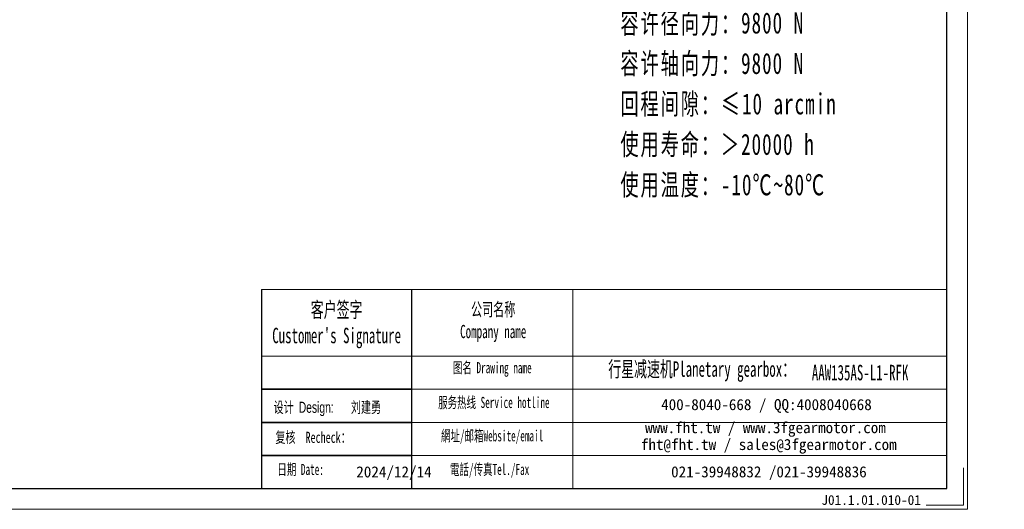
# Model space of a CAD drawing. Header units: millimetres. Extents: x -4 to 910, y 0 to 630.
# Tile 5 of 9: x 406 to 910, y 0 to 251. Entities that reach past the tile are written whole.
import ezdxf

# ---------------------------------------------------------------- set-up
doc = ezdxf.new("R2010")
doc.units = ezdxf.units.MM
doc.layers.add('6文字层', color=3, linetype='Continuous')
doc.layers.add('7标注层', color=4, linetype='Continuous')
for name, color, linetype, lineweight in [('SLD-0', 7, 'Continuous', 18), ('图框_外框线', 7, 'Continuous', 18), ('尺寸线层', 3, 'Continuous', 18), ('粗实线层', 7, 'Continuous', 35)]:
    doc.layers.add(name, color=color, linetype=linetype, lineweight=lineweight)
doc.styles.add('SLDTEXTSTYLE4', font='SimSun.ttf', dxfattribs={"width": 0.611111})
doc.styles.get("Standard").update_dxf_attribs({"font": 'SimSun.ttf'})
doc.styles.add('标准', font='txt', dxfattribs={"width": 0.667})
doc.styles.add('样式 1', font='SimSun.ttf')

msp = doc.modelspace()

# ---------------------------------------------------------------- linework, layer by layer
msp.add_line((606.27131, 112.46828), (606.27131, 10.59276))
at = {"layer": '7标注层', "color": 0}
msp.add_line((529.42214, 112.46828), (529.42214, 10.61018), dxfattribs=at)
at = {"layer": '图框_外框线'}
for p, q in [((529.42214, 112.46828), (606.27131, 112.46828)), ((606.27131, 112.46828), (606.27131, 10.61018)), ((606.27131, 112.46828), (880.64491, 112.46828)), ((689.07111, 112.46828), (689.07111, 10.61018)), ((529.42214, 78.47815), (606.27131, 78.47815)), ((606.27131, 78.47815), (880.64491, 78.47815)), ((606.27131, 61.48309), (880.64491, 61.48309)), ((606.27131, 44.48803), (880.64491, 44.48803)), ((606.27131, 27.49296), (880.64491, 27.49296))]:
    msp.add_line(p, q, dxfattribs=at)
at = {"layer": '图框_外框线', "color": 3}
msp.add_lwpolyline([(0, 0), (891.25509, 0), (891.25509, 630.24467), (0, 630.24467)], close=True, dxfattribs=at)
at = {"layer": '图框_外框线', "color": 3, "lineweight": 25}
msp.add_lwpolyline([(53.0509, 10.61018), (880.64491, 10.61018), (880.64491, 619.63449), (53.0509, 619.63449)], close=True, dxfattribs=at)
at = {"layer": '图框_外框线', "color": 3}
msp.add_lwpolyline([(889.13306, 21.22036), (889.13306, 2.12204), (870.03473, 2.12204)], dxfattribs=at)
at = {"layer": '粗实线层'}
for p, q in [((606.27131, 61.51649), (529.34663, 61.51649)), ((606.27131, 44.50472), (529.34663, 44.50472)), ((606.27131, 27.49296), (529.34663, 27.49296))]:
    msp.add_line(p, q, dxfattribs=at)

# ---------------------------------------------------------------- texts
at = {"layer": '6文字层', "attachment_point": 1, "style": '样式 1'}
for s, insert, char_height, width in [('{\\f宋体|b0|i0|c134|p2;\\W0.667;\\C1;设计 \\fArial|b0|i0|c0|p34;Design:      \\f宋体|b0|i0|c134|p34;刘建勇}', (535.68621, 55.07201), 5.6705878, 58.6259033), ('{\\f宋体|b0|i0|c134|p2;\\W0.667;\\C1;复核  Recheck：}', (536.59664, 39.6951), 5.6705878, 58.6259033), ('2024/12/14', (578.05441, 22.00314), 5.670588, 58.6259033), ('J01.1.01.010-01', (816.29519, 7.2763), 5, 43.304423)]:
    msp.add_mtext(s, dxfattribs=dict(at, insert=insert, char_height=char_height, width=width))
at = {"layer": 'SLD-0', "color": 1, "attachment_point": 2, "style": 'SLDTEXTSTYLE4'}
for s, insert, char_height, width in [("{\\fSimSun|b1|i0|c134|p2;客户签字\\PCustomer's Signature}", (567.97919, 106.17998), 7.93103, 98.6628306), ('{\\fSimSun|b1|i0|c134|p2;公司名称\\PCompany name}', (648.19635, 105.75896), 6.7980257, 88.0132073), ('{\\fSimSun|b1|i0|c134|p2;图名 Drawing name}', (647.73168, 75.34535), 5.6650214, 72.4481706), ('{\\fSimSun|b1|i0|c134|p2;  \\H1.1667x;行星减速机Planetary gearbox\\fSimSun|b0|i0|c134|p2;：}', (752.1699, 75.78234), 6.7980257, 106.9169012), ('\\pt39.65515;{\\fSimSun|b1|i0|c134|p2;\\C256;AAW135AS-L1-RFK}', (836.15659, 73.97743), 7.93103, 57.7179115), ('{\\fSimSun|b1|i0|c134|p2;服务热线 Service hotline}', (648.53502, 57.53181), 5.6650214, 80.7142219), ('{\\fSimSun|b1|i0|c134|p2;網址/邮箱Website/email}', (647.65292, 40.46399), 5.6650214, 84.0159079), ('日期 Date:', (549.53819, 23.25473), 5.670588, 84.0984606), ('{\\fSimSun|b1|i0|c134|p2;電話/传真Tel./Fax}', (646.3837, 23.26309), 5.6650214, 85.026373)]:
    msp.add_mtext(s, dxfattribs=dict(at, insert=insert, char_height=char_height, width=width))
at = {"layer": 'SLD-0', "color": 1, "char_height": 5.6650214, "attachment_point": 2}
for s, insert, width in [('{\\fSimSun|b1|i0|c134|p2;400-8040-668 / QQ:4008040668}', (788.17994, 56.44936), 164.9394167), ('{\\fSimSun|b1|i0|c134|p2;www.fht.tw / www.3fgearmotor.com }', (787.65759, 44.64988), 165.1250929), ('\\pt67.98026;{\\fSimSun|b1|i0|c134|p2;fht@fht.tw / sales@3fgearmotor.com }', (789.38407, 36.02355), 165.1250929), ('{\\fSimSun|b1|i0|c134|p2;021-39948832 /021-39948836 }', (789.4433, 22.02448), 126.0854997)]:
    msp.add_mtext(s, dxfattribs=dict(at, insert=insert, width=width))
at = {"layer": '尺寸线层', "insert": (713.34667, 357.99639), "char_height": 6.3, "width": 160.8832739, "attachment_point": 1, "line_spacing_factor": 1.15057, "style": '标准'}
msp.add_mtext('{\\H1.71429x;\\T1.1;性能参数：\\P减速比：1:3-10\\P额定输出力矩：350 N.m\\P最大加速力矩：2.5倍额定扭矩\\P额定输入转速：3000 rpm\\P容许径向力：9800 N\\P容许轴向力：9800 N\\P回程间隙：≤10 arcmin\\P使用寿命：＞20000 h\\P使用温度：-10℃~80℃}', dxfattribs=at)

doc.saveas('drawing.dxf')
